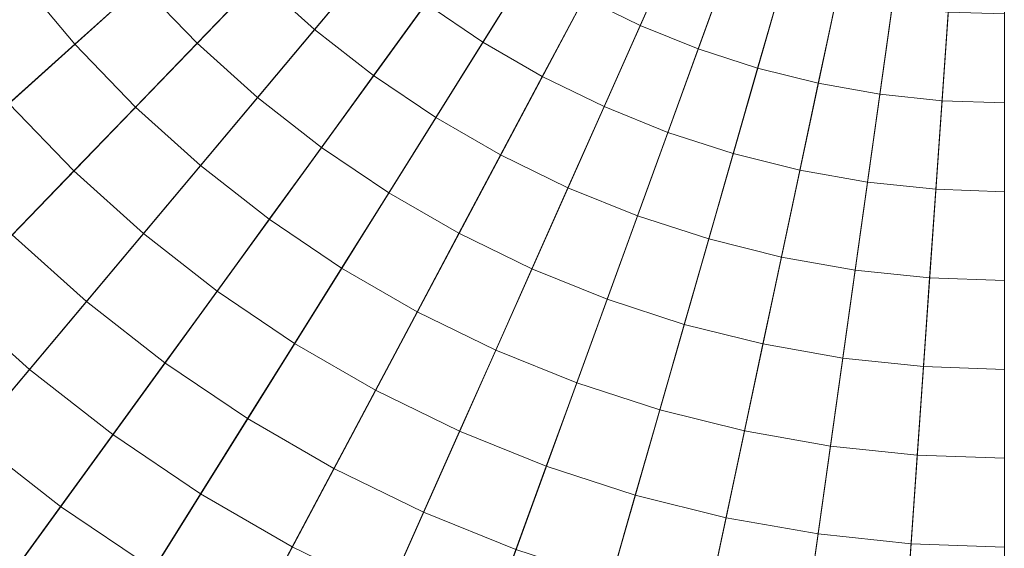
# Model space of a CAD drawing. Header units: centimetres. Extents: x -3.01 to 4.18, y -5.46 to 1.74.
# Tile 193 of 256: x 0.26 to 0.59, y -2.3 to -2.13. Entities that reach past the tile are written whole.
import ezdxf

# ---------------------------------------------------------------- set-up
doc = ezdxf.new("R2010")
doc.units = ezdxf.units.CM
doc.header["$LTSCALE"] = 2.54
doc.layers.add('Lucido design-1', color=7, linetype='Continuous')

# ---------------------------------------------------------------- blocks, each defined once
blk = doc.blocks.new('Gruppo-1')
at = {"color": 142, "linetype": 'Continuous', "lineweight": 9}
for points in [[(-0.2012, -2.47577, 36.39157), (-0.15636, -2.52921, 36.39157), (0.58636, -1.86046, 36.39157), (-0.2012, -2.47577, 36.39157)], [(0.58636, -1.86046, 37.29882), (-0.15636, -2.52921, 37.29882), (-0.2012, -2.47577, 37.29882), (0.58636, -1.86046, 37.29882)], [(-0.15636, -2.52921, 36.39157), (-0.1079, -2.57939, 36.39157), (0.58636, -1.86046, 36.39157), (-0.15636, -2.52921, 36.39157)], [(0.58636, -1.86046, 37.29882), (-0.1079, -2.57939, 37.29882), (-0.15636, -2.52921, 37.29882), (0.58636, -1.86046, 37.29882)], [(-0.1079, -2.57939, 36.39157), (-0.05606, -2.62607, 36.39157), (0.58636, -1.86046, 36.39157), (-0.1079, -2.57939, 36.39157)], [(0.58636, -1.86046, 37.29882), (-0.05606, -2.62607, 37.29882), (-0.1079, -2.57939, 37.29882), (0.58636, -1.86046, 37.29882)], [(-0.05606, -2.62607, 36.39157), (-0.00109, -2.66902, 36.39157), (0.58636, -1.86046, 36.39157), (-0.05606, -2.62607, 36.39157)], [(0.58636, -1.86046, 37.29882), (-0.00109, -2.66902, 37.29882), (-0.05606, -2.62607, 37.29882), (0.58636, -1.86046, 37.29882)], [(-0.00109, -2.66902, 36.39157), (0.05674, -2.70803, 36.39157), (0.58636, -1.86046, 36.39157), (-0.00109, -2.66902, 36.39157)], [(0.58636, -1.86046, 37.29882), (0.05674, -2.70803, 37.29882), (-0.00109, -2.66902, 37.29882), (0.58636, -1.86046, 37.29882)], [(0.05674, -2.70803, 36.39157), (0.11715, -2.74291, 36.39157), (0.58636, -1.86046, 36.39157), (0.05674, -2.70803, 36.39157)], [(0.58636, -1.86046, 37.29882), (0.11715, -2.74291, 37.29882), (0.05674, -2.70803, 37.29882), (0.58636, -1.86046, 37.29882)], [(0.11715, -2.74291, 36.39157), (0.17985, -2.77349, 36.39157), (0.58636, -1.86046, 36.39157), (0.11715, -2.74291, 36.39157)], [(0.58636, -1.86046, 37.29882), (0.17985, -2.77349, 37.29882), (0.11715, -2.74291, 37.29882), (0.58636, -1.86046, 37.29882)], [(0.17985, -2.77349, 36.39157), (0.24453, -2.79962, 36.39157), (0.58636, -1.86046, 36.39157), (0.17985, -2.77349, 36.39157)], [(0.58636, -1.86046, 37.29882), (0.24453, -2.79962, 37.29882), (0.17985, -2.77349, 37.29882), (0.58636, -1.86046, 37.29882)], [(0.24453, -2.79962, 36.39157), (0.31088, -2.82118, 36.39157), (0.58636, -1.86046, 36.39157), (0.24453, -2.79962, 36.39157)], [(0.58636, -1.86046, 37.29882), (0.31088, -2.82118, 37.29882), (0.24453, -2.79962, 37.29882), (0.58636, -1.86046, 37.29882)], [(0.31088, -2.82118, 36.39157), (0.37857, -2.83806, 36.39157), (0.58636, -1.86046, 36.39157), (0.31088, -2.82118, 36.39157)], [(0.58636, -1.86046, 37.29882), (0.37857, -2.83806, 37.29882), (0.31088, -2.82118, 37.29882), (0.58636, -1.86046, 37.29882)], [(0.37857, -2.83806, 36.39157), (0.44727, -2.85017, 36.39157), (0.58636, -1.86046, 36.39157), (0.37857, -2.83806, 36.39157)], [(0.58636, -1.86046, 37.29882), (0.44727, -2.85017, 37.29882), (0.37857, -2.83806, 37.29882), (0.58636, -1.86046, 37.29882)], [(0.44727, -2.85017, 36.39157), (0.51664, -2.85746, 36.39157), (0.58636, -1.86046, 36.39157), (0.44727, -2.85017, 36.39157)], [(0.58636, -1.86046, 37.29882), (0.51664, -2.85746, 37.29882), (0.44727, -2.85017, 37.29882), (0.58636, -1.86046, 37.29882)], [(0.51664, -2.85746, 36.39157), (0.58636, -2.8599, 36.39157), (0.58636, -1.86046, 36.39157), (0.51664, -2.85746, 36.39157)], [(0.58636, -1.86046, 37.29882), (0.58636, -2.8599, 37.29882), (0.51664, -2.85746, 37.29882), (0.58636, -1.86046, 37.29882)]]:
    blk.add_polyline3d(points, dxfattribs=at)
for points in [[(-3.01007, -1.98605, 37.29766), (-2.99255, -2.23662, 37.29766), (0.58421, -1.86069, 37.29766), (0.5842, -1.86054, 37.29766)], [(-2.99255, -2.23662, 37.29766), (-2.95759, -2.48536, 37.29766), (0.58423, -1.86084, 37.29766), (0.58421, -1.86069, 37.29766)], [(-2.95759, -2.48536, 37.29766), (-2.90537, -2.73105, 37.29766), (0.58426, -1.86098, 37.29766), (0.58423, -1.86084, 37.29766)], [(-2.90537, -2.73105, 37.29766), (-2.83614, -2.9725, 37.29766), (0.58431, -1.86113, 37.29766), (0.58426, -1.86098, 37.29766)], [(-2.83614, -2.9725, 37.29766), (-2.75023, -3.20853, 37.29766), (0.58436, -1.86127, 37.29766), (0.58431, -1.86113, 37.29766)], [(-2.75023, -3.20853, 37.29766), (-2.64806, -3.43799, 37.29766), (0.58442, -1.86141, 37.29766), (0.58436, -1.86127, 37.29766)], [(-2.64806, -3.43799, 37.29766), (-2.53014, -3.65977, 37.29766), (0.58449, -1.86154, 37.29766), (0.58442, -1.86141, 37.29766)], [(-2.53014, -3.65977, 37.29766), (-2.39704, -3.87279, 37.29766), (0.58457, -1.86167, 37.29766), (0.58449, -1.86154, 37.29766)], [(-2.39704, -3.87279, 37.29766), (-2.24939, -4.076, 37.29766), (0.58466, -1.86179, 37.29766), (0.58457, -1.86167, 37.29766)], [(-2.24939, -4.076, 37.29766), (-2.08794, -4.26841, 37.29766), (0.58475, -1.86191, 37.29766), (0.58466, -1.86179, 37.29766)], [(-2.08794, -4.26841, 37.29766), (-1.91345, -4.4491, 37.29766), (0.58486, -1.86202, 37.29766), (0.58475, -1.86191, 37.29766)], [(-1.91345, -4.4491, 37.29766), (-1.72679, -4.61717, 37.29766), (0.58497, -1.86212, 37.29766), (0.58486, -1.86202, 37.29766)], [(-1.72679, -4.61717, 37.29766), (-1.52886, -4.77181, 37.29766), (0.58509, -1.86221, 37.29766), (0.58497, -1.86212, 37.29766)], [(-1.52886, -4.77181, 37.29766), (-1.32062, -4.91227, 37.29766), (0.58522, -1.86229, 37.29766), (0.58509, -1.86221, 37.29766)], [(-1.32062, -4.91227, 37.29766), (-1.10309, -5.03786, 37.29766), (0.58535, -1.86237, 37.29766), (0.58522, -1.86229, 37.29766)], [(-1.10309, -5.03786, 37.29766), (-0.87733, -5.14797, 37.29766), (0.58548, -1.86244, 37.29766), (0.58535, -1.86237, 37.29766)], [(-0.87733, -5.14797, 37.29766), (-0.64444, -5.24206, 37.29766), (0.58562, -1.86249, 37.29766), (0.58548, -1.86244, 37.29766)], [(-0.64444, -5.24206, 37.29766), (-0.40555, -5.31968, 37.29766), (0.58577, -1.86254, 37.29766), (0.58562, -1.86249, 37.29766)], [(-0.40555, -5.31968, 37.29766), (-0.16184, -5.38045, 37.29766), (0.58591, -1.86258, 37.29766), (0.58577, -1.86254, 37.29766)], [(-0.16184, -5.38045, 37.29766), (0.08553, -5.42407, 37.29766), (0.58606, -1.8626, 37.29766), (0.58591, -1.86258, 37.29766)], [(0.08553, -5.42407, 37.29766), (0.33533, -5.45032, 37.29766), (0.58621, -1.86262, 37.29766), (0.58606, -1.8626, 37.29766)], [(0.33533, -5.45032, 37.29766), (0.58636, -5.45909, 37.29766), (0.58636, -1.86262, 37.29766), (0.58621, -1.86262, 37.29766)], [(0.28607, -2.09508, 38.39187), (0.30316, -2.11545, 38.39187), (0.28153, -2.13493, 38.38993), (0.26313, -2.113, 38.38993)], [(0.3621, -2.09269, 38.39544), (0.37885, -2.10777, 38.39544), (0.36012, -2.13008, 38.39371), (0.34187, -2.11364, 38.39371)], [(0.46215, -2.09406, 38.39862), (0.47875, -2.10216, 38.39862), (0.4669, -2.12878, 38.39708), (0.44847, -2.11979, 38.39708)], [(0.3248, -2.09597, 38.39371), (0.34187, -2.11364, 38.39371), (0.32164, -2.13459, 38.39187), (0.30316, -2.11545, 38.39187)], [(0.41372, -2.09808, 38.39708), (0.43072, -2.10954, 38.39708), (0.41528, -2.13424, 38.39544), (0.3966, -2.12164, 38.39544)], [(0.47875, -2.10216, 38.39862), (0.49587, -2.10908, 38.39862), (0.48591, -2.13646, 38.39708), (0.4669, -2.12878, 38.39708)], [(0.37885, -2.10777, 38.39544), (0.3966, -2.12164, 38.39544), (0.37948, -2.1452, 38.39371), (0.36012, -2.13008, 38.39371)], [(0.43072, -2.10954, 38.39708), (0.44847, -2.11979, 38.39708), (0.4348, -2.14551, 38.39544), (0.41528, -2.13424, 38.39544)], [(0.49587, -2.10908, 38.39862), (0.51344, -2.11478, 38.39862), (0.5054, -2.14279, 38.39708), (0.48591, -2.13646, 38.39708)], [(0.26313, -2.113, 38.38993), (0.28153, -2.13493, 38.38993), (0.2599, -2.15441, 38.38789), (0.24019, -2.13092, 38.38789)], [(0.34187, -2.11364, 38.39371), (0.36012, -2.13008, 38.39371), (0.34141, -2.15238, 38.39187), (0.32164, -2.13459, 38.39187)], [(0.30316, -2.11545, 38.39187), (0.32164, -2.13459, 38.39187), (0.30142, -2.15553, 38.38993), (0.28153, -2.13493, 38.38993)], [(0.51344, -2.11478, 38.39862), (0.53135, -2.11925, 38.39862), (0.5253, -2.14775, 38.39708), (0.5054, -2.14279, 38.39708)], [(0.44847, -2.11979, 38.39708), (0.4669, -2.12878, 38.39708), (0.45505, -2.15539, 38.39544), (0.4348, -2.14551, 38.39544)], [(0.53135, -2.11925, 38.39862), (0.54954, -2.12246, 38.39862), (0.54548, -2.15131, 38.39708), (0.5253, -2.14775, 38.39708)], [(0.3966, -2.12164, 38.39544), (0.41528, -2.13424, 38.39544), (0.39985, -2.15894, 38.39371), (0.37948, -2.1452, 38.39371)], [(0.54954, -2.12246, 38.39862), (0.56791, -2.12439, 38.39862), (0.56587, -2.15345, 38.39708), (0.54548, -2.15131, 38.39708)], [(0.56791, -2.12439, 38.39862), (0.58636, -2.12503, 38.39862), (0.58636, -2.15417, 38.39708), (0.56587, -2.15345, 38.39708)], [(0.36012, -2.13008, 38.39371), (0.37948, -2.1452, 38.39371), (0.36237, -2.16876, 38.39187), (0.34141, -2.15238, 38.39187)], [(0.4669, -2.12878, 38.39708), (0.48591, -2.13646, 38.39708), (0.47594, -2.16383, 38.39544), (0.45505, -2.15539, 38.39544)], [(0.28153, -2.13493, 38.38993), (0.30142, -2.15553, 38.38993), (0.2812, -2.17646, 38.38789), (0.2599, -2.15441, 38.38789)], [(0.32164, -2.13459, 38.39187), (0.34141, -2.15238, 38.39187), (0.3227, -2.17469, 38.38993), (0.30142, -2.15553, 38.38993)], [(0.41528, -2.13424, 38.39544), (0.4348, -2.14551, 38.39544), (0.42113, -2.17122, 38.39371), (0.39985, -2.15894, 38.39371)], [(0.48591, -2.13646, 38.39708), (0.5054, -2.14279, 38.39708), (0.49738, -2.17079, 38.39544), (0.47594, -2.16383, 38.39544)], [(0.5054, -2.14279, 38.39708), (0.5253, -2.14775, 38.39708), (0.51924, -2.17624, 38.39544), (0.49738, -2.17079, 38.39544)], [(0.37948, -2.1452, 38.39371), (0.39985, -2.15894, 38.39371), (0.38442, -2.18363, 38.39187), (0.36237, -2.16876, 38.39187)], [(0.4348, -2.14551, 38.39544), (0.45505, -2.15539, 38.39544), (0.44321, -2.18199, 38.39371), (0.42113, -2.17122, 38.39371)], [(0.5253, -2.14775, 38.39708), (0.54548, -2.15131, 38.39708), (0.54143, -2.18016, 38.39544), (0.51924, -2.17624, 38.39544)], [(0.34141, -2.15238, 38.39187), (0.36237, -2.16876, 38.39187), (0.34526, -2.19231, 38.38993), (0.3227, -2.17469, 38.38993)], [(0.54548, -2.15131, 38.39708), (0.56587, -2.15345, 38.39708), (0.56384, -2.18251, 38.39544), (0.54143, -2.18016, 38.39544)], [(0.56587, -2.15345, 38.39708), (0.58636, -2.15417, 38.39708), (0.58636, -2.1833, 38.39544), (0.56384, -2.18251, 38.39544)], [(0.2599, -2.15441, 38.38789), (0.2812, -2.17646, 38.38789), (0.26099, -2.19739, 38.38574), (0.23828, -2.17388, 38.38574)], [(0.30142, -2.15553, 38.38993), (0.3227, -2.17469, 38.38993), (0.30399, -2.19698, 38.38789), (0.2812, -2.17646, 38.38789)], [(0.45505, -2.15539, 38.39544), (0.47594, -2.16383, 38.39544), (0.46598, -2.1912, 38.39371), (0.44321, -2.18199, 38.39371)], [(0.39985, -2.15894, 38.39371), (0.42113, -2.17122, 38.39371), (0.40746, -2.19693, 38.39187), (0.38442, -2.18363, 38.39187)], [(0.47594, -2.16383, 38.39544), (0.49738, -2.17079, 38.39544), (0.48935, -2.19879, 38.39371), (0.46598, -2.1912, 38.39371)], [(0.36237, -2.16876, 38.39187), (0.38442, -2.18363, 38.39187), (0.36899, -2.20832, 38.38993), (0.34526, -2.19231, 38.38993)], [(0.42113, -2.17122, 38.39371), (0.44321, -2.18199, 38.39371), (0.43136, -2.20859, 38.39187), (0.40746, -2.19693, 38.39187)], [(0.49738, -2.17079, 38.39544), (0.51924, -2.17624, 38.39544), (0.51318, -2.20473, 38.39371), (0.48935, -2.19879, 38.39371)], [(0.3227, -2.17469, 38.38993), (0.34526, -2.19231, 38.38993), (0.32815, -2.21586, 38.38789), (0.30399, -2.19698, 38.38789)], [(0.2812, -2.17646, 38.38789), (0.30399, -2.19698, 38.38789), (0.28528, -2.21927, 38.38574), (0.26099, -2.19739, 38.38574)], [(0.51924, -2.17624, 38.39544), (0.54143, -2.18016, 38.39544), (0.53738, -2.209, 38.39371), (0.51318, -2.20473, 38.39371)], [(0.44321, -2.18199, 38.39371), (0.46598, -2.1912, 38.39371), (0.45602, -2.21856, 38.39187), (0.43136, -2.20859, 38.39187)], [(0.54143, -2.18016, 38.39544), (0.56384, -2.18251, 38.39544), (0.56181, -2.21157, 38.39371), (0.53738, -2.209, 38.39371)], [(0.56384, -2.18251, 38.39544), (0.58636, -2.1833, 38.39544), (0.58636, -2.21242, 38.39371), (0.56181, -2.21157, 38.39371)], [(0.38442, -2.18363, 38.39187), (0.40746, -2.19693, 38.39187), (0.39379, -2.22264, 38.38993), (0.36899, -2.20832, 38.38993)], [(0.46598, -2.1912, 38.39371), (0.48935, -2.19879, 38.39371), (0.48132, -2.22678, 38.39187), (0.45602, -2.21856, 38.39187)], [(0.34526, -2.19231, 38.38993), (0.36899, -2.20832, 38.38993), (0.35357, -2.233, 38.38789), (0.32815, -2.21586, 38.38789)], [(0.26099, -2.19739, 38.38574), (0.28528, -2.21927, 38.38574), (0.26659, -2.24155, 38.3835), (0.24078, -2.21832, 38.3835)], [(0.30399, -2.19698, 38.38789), (0.32815, -2.21586, 38.38789), (0.31105, -2.2394, 38.38574), (0.28528, -2.21927, 38.38574)], [(0.40746, -2.19693, 38.39187), (0.43136, -2.20859, 38.39187), (0.41952, -2.23519, 38.38993), (0.39379, -2.22264, 38.38993)], [(0.48935, -2.19879, 38.39371), (0.51318, -2.20473, 38.39371), (0.50713, -2.23321, 38.39187), (0.48132, -2.22678, 38.39187)], [(0.51318, -2.20473, 38.39371), (0.53738, -2.209, 38.39371), (0.53333, -2.23783, 38.39187), (0.50713, -2.23321, 38.39187)], [(0.36899, -2.20832, 38.38993), (0.39379, -2.22264, 38.38993), (0.38012, -2.24834, 38.38789), (0.35357, -2.233, 38.38789)], [(0.43136, -2.20859, 38.39187), (0.45602, -2.21856, 38.39187), (0.44607, -2.24591, 38.38993), (0.41952, -2.23519, 38.38993)], [(0.53738, -2.209, 38.39371), (0.56181, -2.21157, 38.39371), (0.55978, -2.24061, 38.39187), (0.53333, -2.23783, 38.39187)], [(0.56181, -2.21157, 38.39371), (0.58636, -2.21242, 38.39371), (0.58636, -2.24154, 38.39187), (0.55978, -2.24061, 38.39187)], [(0.32815, -2.21586, 38.38789), (0.35357, -2.233, 38.38789), (0.33815, -2.25768, 38.38574), (0.31105, -2.2394, 38.38574)], [(0.24078, -2.21832, 38.3835), (0.26659, -2.24155, 38.3835), (0.24789, -2.26383, 38.38116), (0.22058, -2.23924, 38.38116)], [(0.28528, -2.21927, 38.38574), (0.31105, -2.2394, 38.38574), (0.29395, -2.26293, 38.3835), (0.26659, -2.24155, 38.3835)], [(0.45602, -2.21856, 38.39187), (0.48132, -2.22678, 38.39187), (0.4733, -2.25476, 38.38993), (0.44607, -2.24591, 38.38993)], [(0.39379, -2.22264, 38.38993), (0.41952, -2.23519, 38.38993), (0.40768, -2.26178, 38.38789), (0.38012, -2.24834, 38.38789)], [(0.48132, -2.22678, 38.39187), (0.50713, -2.23321, 38.39187), (0.50108, -2.26169, 38.38993), (0.4733, -2.25476, 38.38993)], [(0.35357, -2.233, 38.38789), (0.38012, -2.24834, 38.38789), (0.36646, -2.27403, 38.38574), (0.33815, -2.25768, 38.38574)], [(0.50713, -2.23321, 38.39187), (0.53333, -2.23783, 38.39187), (0.52927, -2.26666, 38.38993), (0.50108, -2.26169, 38.38993)], [(0.41952, -2.23519, 38.38993), (0.44607, -2.24591, 38.38993), (0.43611, -2.27326, 38.38789), (0.40768, -2.26178, 38.38789)], [(0.31105, -2.2394, 38.38574), (0.33815, -2.25768, 38.38574), (0.32274, -2.28235, 38.3835), (0.29395, -2.26293, 38.3835)], [(0.53333, -2.23783, 38.39187), (0.55978, -2.24061, 38.39187), (0.55775, -2.26965, 38.38993), (0.52927, -2.26666, 38.38993)], [(0.55978, -2.24061, 38.39187), (0.58636, -2.24154, 38.39187), (0.58636, -2.27065, 38.38993), (0.55775, -2.26965, 38.38993)], [(0.26659, -2.24155, 38.3835), (0.29395, -2.26293, 38.3835), (0.27685, -2.28646, 38.38116), (0.24789, -2.26383, 38.38116)], [(0.44607, -2.24591, 38.38993), (0.4733, -2.25476, 38.38993), (0.46527, -2.28274, 38.38789), (0.43611, -2.27326, 38.38789)], [(0.38012, -2.24834, 38.38789), (0.40768, -2.26178, 38.38789), (0.39585, -2.28836, 38.38574), (0.36646, -2.27403, 38.38574)], [(0.4733, -2.25476, 38.38993), (0.50108, -2.26169, 38.38993), (0.49503, -2.29016, 38.38789), (0.46527, -2.28274, 38.38789)], [(0.33815, -2.25768, 38.38574), (0.36646, -2.27403, 38.38574), (0.35281, -2.29971, 38.3835), (0.32274, -2.28235, 38.3835)], [(0.29395, -2.26293, 38.3835), (0.32274, -2.28235, 38.3835), (0.30732, -2.30701, 38.38116), (0.27685, -2.28646, 38.38116)], [(0.40768, -2.26178, 38.38789), (0.43611, -2.27326, 38.38789), (0.42616, -2.30061, 38.38574), (0.39585, -2.28836, 38.38574)], [(0.50108, -2.26169, 38.38993), (0.52927, -2.26666, 38.38993), (0.52522, -2.29548, 38.38789), (0.49503, -2.29016, 38.38789)], [(0.24789, -2.26383, 38.38116), (0.27685, -2.28646, 38.38116), (0.25977, -2.30998, 38.37871), (0.2292, -2.2861, 38.37871)], [(0.52927, -2.26666, 38.38993), (0.55775, -2.26965, 38.38993), (0.55572, -2.29869, 38.38789), (0.52522, -2.29548, 38.38789)], [(0.55775, -2.26965, 38.38993), (0.58636, -2.27065, 38.38993), (0.58636, -2.29976, 38.38789), (0.55572, -2.29869, 38.38789)], [(0.36646, -2.27403, 38.38574), (0.39585, -2.28836, 38.38574), (0.38402, -2.31493, 38.3835), (0.35281, -2.29971, 38.3835)], [(0.43611, -2.27326, 38.38789), (0.46527, -2.28274, 38.38789), (0.45725, -2.31071, 38.38574), (0.42616, -2.30061, 38.38574)], [(0.32274, -2.28235, 38.3835), (0.35281, -2.29971, 38.3835), (0.33915, -2.32539, 38.38116), (0.30732, -2.30701, 38.38116)], [(0.46527, -2.28274, 38.38789), (0.49503, -2.29016, 38.38789), (0.48898, -2.31862, 38.38574), (0.45725, -2.31071, 38.38574)], [(0.27685, -2.28646, 38.38116), (0.30732, -2.30701, 38.38116), (0.29192, -2.33167, 38.37871), (0.25977, -2.30998, 38.37871)], [(0.39585, -2.28836, 38.38574), (0.42616, -2.30061, 38.38574), (0.41621, -2.32794, 38.3835), (0.38402, -2.31493, 38.3835)], [(0.49503, -2.29016, 38.38789), (0.52522, -2.29548, 38.38789), (0.52117, -2.3243, 38.38574), (0.48898, -2.31862, 38.38574)], [(0.52522, -2.29548, 38.38789), (0.55572, -2.29869, 38.38789), (0.55369, -2.32771, 38.38574), (0.52117, -2.3243, 38.38574)], [(0.55572, -2.29869, 38.38789), (0.58636, -2.29976, 38.38789), (0.58636, -2.32885, 38.38574), (0.55369, -2.32771, 38.38574)], [(0.35281, -2.29971, 38.3835), (0.38402, -2.31493, 38.3835), (0.37219, -2.3415, 38.38116), (0.33915, -2.32539, 38.38116)]]:
    blk.add_3dface(points, dxfattribs=at)

msp = doc.modelspace()

# ---------------------------------------------------------------- block references
at = {"layer": 'Lucido design-1', "color": 7}
msp.add_blockref('Gruppo-1', (0, 0), dxfattribs=at)

doc.saveas('drawing.dxf')
